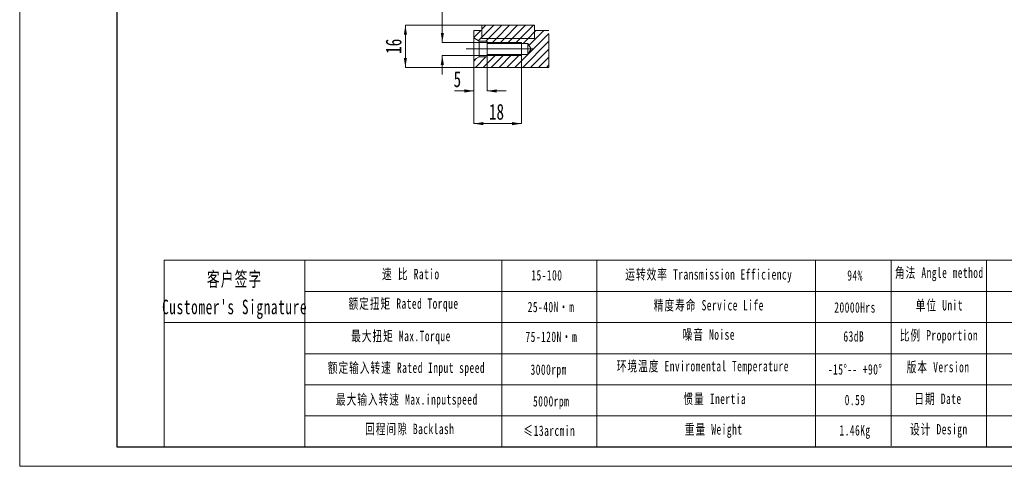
# Model space of a CAD drawing. Header units: millimetres. Extents: x -12 to 298, y 0 to 219.
# Tile 1 of 3: x -12 to 175, y 0 to 85. Entities that reach past the tile are written whole.
import ezdxf

# ---------------------------------------------------------------- set-up
doc = ezdxf.new("R2010")
doc.units = ezdxf.units.MM
for name, pattern in [('CENTERX2', [20.32, 12.7, -2.54, 2.54, -2.54]), ('PHANTOM', [12.7, 6.35, -1.27, 1.27, -1.27, 1.27, -1.27]), ('点画线', [18, 12, -2, 2, -2])]:
    doc.linetypes.add(name, pattern=pattern)
doc.layers.get('0').update_dxf_attribs({"lineweight": 18})
for name, color, linetype, lineweight in [('7标注层', 4, 'Continuous', 18), ('SLD-0', 7, 'Continuous', 18), ('中心线层', 1, '点画线', 18), ('剖面线层', 4, 'Continuous', 18), ('图框_外框线', 7, 'Continuous', 18), ('尺寸线层', 3, 'Continuous', 18)]:
    doc.layers.add(name, color=color, linetype=linetype, lineweight=lineweight)
doc.styles.add('SLDTEXTSTYLE2', font='txt', dxfattribs={"width": 0.7})
doc.styles.add('标准', font='txt', dxfattribs={"width": 0.667})
doc.dimstyles.new('SLDDIMSTYLE3', dxfattribs={"dimtxt": 3, "dimasz": 1.8, "dimexe": 0, "dimexo": 0.0625, "dimgap": 0.75, "dimtad": 1, "dimlfac": 2, "dimrnd": 1e-09, "dimzin": 12, "dimdsep": 46, "dimtxsty": 'SLDTEXTSTYLE2', "dimcen": 0.09, "dimdle": 3.6, "dimadec": 0, "dimazin": 3, "dimtfac": 1, "dimtofl": 0, "dimtmove": 0, "dimatfit": 3, "dimfxl": 0, "dimfrac": 2, "dimtolj": 1, "dimarcsym": 0})

# ---------------------------------------------------------------- blocks, each defined once
blk = doc.blocks.new('SW_HATCH_0')
at = {"color": 0, "linetype": 'Continuous', "lineweight": 0}
for p, q in [((0, 0), (-1.27, -1.27)), ((1, 1), (0.23, 0.23)), ((2.5, 1), (0.23, -1.27)), ((3.99, 1), (1.49, -1.5)), ((5.49, 1), (2.99, -1.5)), ((6.99, 1), (4.49, -1.5)), ((8.48, 1), (5.98, -1.5)), ((9.98, 1), (7.48, -1.5)), ((11.97, 0), (9.15, -2.82)), ((10.48, 0), (10.23, -0.25)), ((0.23, -1.27), (-0.42, -1.92)), ((1.49, -1.5), (0.99, -2)), ((2.99, -1.5), (2.04, -2.45)), ((4.49, -1.5), (3.54, -2.45)), ((5.98, -1.5), (5.03, -2.45)), ((7.48, -1.5), (6.53, -2.45)), ((8.98, -1.5), (8.03, -2.45)), ((12.93, -0.55), (8.94, -4.53)), ((10.23, -0.25), (8.98, -1.5)), ((12.93, -2.04), (7.97, -7)), ((12.93, -3.54), (9.46, -7)), ((-0.83, -5.32), (-1.27, -5.76)), ((0.99, -5), (-1.01, -7)), ((2.93, -4.55), (0.48, -7)), ((1.44, -4.55), (1.23, -4.76)), ((4.43, -4.55), (1.98, -7)), ((5.93, -4.55), (3.48, -7)), ((7.42, -4.55), (4.97, -7)), ((8.92, -4.55), (6.47, -7)), ((12.93, -5.04), (10.96, -7)), ((12.93, -6.53), (12.46, -7))]:
    blk.add_line(p, q, dxfattribs=at)
blk = doc.blocks.new('*X35')
at = {"layer": '尺寸线层', "linetype": 'Continuous'}
for points in [[(61.45, 83.69), (61.75, 81.89), (61.15, 81.89)], [(61.45, 75.69), (61.75, 77.49), (61.15, 77.49)]]:
    blk.add_hatch(color=0, dxfattribs=at).paths.add_polyline_path(points, flags=0)
at = {"layer": '尺寸线层', "color": 0, "linetype": 'Continuous'}
for p, q in [((61.45, 83.69), (61.45, 75.69)), ((75.89, 83.69), (61.45, 83.69)), ((74.39, 75.69), (61.45, 75.69))]:
    blk.add_line(p, q, dxfattribs=at)
at = {"layer": '尺寸线层', "color": 0, "insert": (59.22, 79.69), "char_height": 3, "width": 6, "attachment_point": 5, "rotation": 90, "style": 'SLDTEXTSTYLE2'}
blk.add_mtext('16', dxfattribs=at)
blk = doc.blocks.new('*X36')
at = {"layer": '尺寸线层', "linetype": 'Continuous'}
for points in [[(74.45, 71.22), (72.65, 70.92), (72.65, 71.52)], [(76.95, 71.22), (78.75, 70.92), (78.75, 71.52)]]:
    blk.add_hatch(color=0, dxfattribs=at).paths.add_polyline_path(points, flags=0)
at = {"layer": '尺寸线层', "color": 0, "linetype": 'Continuous'}
for p, q in [((76.95, 77.63), (76.95, 71.22)), ((74.45, 75.63), (74.45, 71.22)), ((74.45, 71.22), (70.73, 71.22)), ((80.55, 71.22), (76.95, 71.22))]:
    blk.add_line(p, q, dxfattribs=at)
at = {"layer": '尺寸线层', "color": 0, "insert": (71.3, 73.43), "char_height": 3, "width": 6, "attachment_point": 5, "style": 'SLDTEXTSTYLE2'}
blk.add_mtext('5', dxfattribs=at)
blk = doc.blocks.new('*X37')
at = {"layer": '尺寸线层', "linetype": 'Continuous'}
for points in [[(68.45, 80.44), (68.15, 82.24), (68.75, 82.24)], [(68.45, 77.94), (68.15, 76.14), (68.75, 76.14)]]:
    blk.add_hatch(color=0, dxfattribs=at).paths.add_polyline_path(points, flags=0)
at = {"layer": '尺寸线层', "color": 0, "linetype": 'Continuous'}
for p, q in [((68.45, 80.44), (68.45, 91.97)), ((83.39, 80.44), (68.45, 80.44)), ((68.45, 74.34), (68.45, 77.94)), ((83.39, 77.94), (68.45, 77.94))]:
    blk.add_line(p, q, dxfattribs=at)
at = {"layer": '尺寸线层', "color": 0, "insert": (66.24, 90.59), "char_height": 3, "width": 6, "attachment_point": 5, "rotation": 90, "style": 'SLDTEXTSTYLE2'}
blk.add_mtext('M5', dxfattribs=at)
blk = doc.blocks.new('*X38')
at = {"layer": '尺寸线层', "linetype": 'Continuous'}
for points in [[(74.45, 65.02), (76.25, 65.32), (76.25, 64.72)], [(83.45, 65.02), (81.65, 65.32), (81.65, 64.72)]]:
    blk.add_hatch(color=0, dxfattribs=at).paths.add_polyline_path(points, flags=0)
at = {"layer": '尺寸线层', "color": 0, "linetype": 'Continuous'}
for p, q in [((83.45, 77.88), (83.45, 65.02)), ((74.45, 75.63), (74.45, 65.02)), ((74.45, 65.02), (83.45, 65.02))]:
    blk.add_line(p, q, dxfattribs=at)
at = {"layer": '尺寸线层', "color": 0, "insert": (78.72, 67.24), "char_height": 3, "width": 6, "attachment_point": 5, "style": 'SLDTEXTSTYLE2'}
blk.add_mtext('18', dxfattribs=at)

msp = doc.modelspace()

# ---------------------------------------------------------------- linework, layer by layer
at = {"color": 7, "linetype": 'Continuous', "lineweight": 15}
for p, q in [((75.9538, 82.6899), (74.4538, 82.6899)), ((74.4538, 81.2672), (74.4538, 82.6899)), ((75.9538, 83.6899), (75.9538, 81.1899)), ((75.9538, 83.6899), (85.9538, 83.6899)), ((75.9538, 81.1899), (75.9538, 82.6899)), ((85.9538, 81.1899), (85.9538, 83.6899)), ((88.6522, 82.6899), (85.9538, 82.6899)), ((85.9538, 82.6899), (85.9538, 81.1899)), ((74.4538, 81.2672), (75.4538, 80.6899)), ((74.4538, 77.1125), (74.4538, 81.2672)), ((75.4538, 80.6899), (76.9538, 80.6899)), ((75.4538, 77.6899), (75.4538, 80.6899)), ((75.9538, 81.1899), (85.9538, 81.1899)), ((76.9538, 80.6899), (76.9538, 80.2399)), ((76.9538, 80.2399), (84.6538, 80.2399)), ((76.9538, 80.2399), (76.9538, 78.1399)), ((84.6538, 80.2399), (85.2847, 79.1899)), ((84.6538, 80.2399), (84.6538, 78.1399)), ((85.2847, 79.1899), (84.6538, 78.1399)), ((75.4538, 77.6899), (74.4538, 77.1125)), ((74.4538, 75.6899), (74.4538, 77.1125)), ((76.9538, 77.6899), (75.4538, 77.6899)), ((76.9538, 78.1399), (76.9538, 77.6899)), ((84.6538, 78.1399), (76.9538, 78.1399)), ((74.4538, 75.6899), (88.6522, 75.6899))]:
    msp.add_line(p, q, dxfattribs=at)
at = {"color": 7, "linetype": 'PHANTOM', "lineweight": 0}
msp.add_line((88.6522, 75.6899), (88.6522, 82.6899), dxfattribs=at)
for p, q in [((42.387, 39.0888), (42.387, 3.6816)), ((79.7603, 39.0888), (79.7603, 3.6816))]:
    msp.add_line(p, q)
at = {"layer": '7标注层', "color": 0}
msp.add_line((15.6777, 39.0888), (15.6777, 3.6876), dxfattribs=at)
at = {"layer": 'SLD-0'}
for p, q in [((76.9538, 80.4399), (83.4538, 80.4399)), ((83.4538, 77.9399), (83.4538, 80.4399)), ((76.9538, 77.9399), (83.4538, 77.9399)), ((97.7675, 39.0888), (97.7675, 3.6916)), ((139.211, 39.0888), (139.211, 3.6876))]:
    msp.add_line(p, q, dxfattribs=at)
at = {"layer": '中心线层', "linetype": 'CENTERX2', "lineweight": 0}
msp.add_line((72.96, 79.1899), (86.5555, 79.1899), dxfattribs=at)
at = {"layer": '图框_外框线'}
for p, q in [((15.6777, 39.0888), (294.3872, 39.0888)), ((153.5355, 39.0888), (153.5355, 3.884)), ((171.6201, 39.0888), (171.6201, 3.6876)), ((42.387, 33.1821), (199.0274, 33.1821)), ((15.6777, 27.2754), (294.3872, 27.2754)), ((42.387, 21.3687), (294.3872, 21.3687)), ((42.387, 15.462), (294.3872, 15.462)), ((42.387, 9.5553), (294.3872, 9.5553))]:
    msp.add_line(p, q, dxfattribs=at)
at = {"layer": '图框_外框线', "color": 3}
msp.add_lwpolyline([(-11.6848, 0), (298.0748, 0), (298.0748, 219.0443), (-11.6848, 219.0443)], close=True, dxfattribs=at)
at = {"layer": '图框_外框线', "color": 3, "lineweight": 25}
msp.add_lwpolyline([(6.7532, 3.6876), (294.3872, 3.6876), (294.3872, 215.3567), (6.7532, 215.3567)], close=True, dxfattribs=at)

# ---------------------------------------------------------------- block references
at = {"layer": '剖面线层', "color": 4, "linetype": 'Continuous', "lineweight": 0}
msp.add_blockref('SW_HATCH_0', (75.7269, 82.6899), dxfattribs=at)

# ---------------------------------------------------------------- texts
at = {"layer": 'SLD-0', "color": 1, "attachment_point": 2, "line_spacing_factor": 1.15057, "style": '标准'}
for s, insert, char_height, width in [('\\T1.1;速 比 Ratio', (62.474, 37.4647), 1.968903, 16.087731), ('\\T1.1;运转效率 Transmission Efficiency', (118.9748, 37.4042), 1.968903, 33.458658), ('\\T1.1;角法 Angle method ', (162.6739, 37.7287), 1.968903, 25.179679), ("\\T1.1;客户签字\\PCustomer's Signature", (29.0784, 36.9033), 2.756464, 34.290699), ('{\\T1.10000;15-100}', (88.2775, 37.2376), 1.968903, 8.371364), ('\\T1.1;94%', (146.7069, 37.2031), 1.9689, 25.179679), ('\\T1.1;额定扭矩 Rated Torque', (61.0901, 31.8636), 1.968903, 34.957334), ('\\T1.1;精度寿命 Service Life', (118.9748, 31.5527), 1.968903, 26.262668), ('\\T1.1;单位 Unit', (162.6848, 31.5449), 1.968903, 25.179679), ('\\T1.1;25-40N·m', (89.0584, 31.2179), 1.968903, 16.307684), ('\\T1.1;20000Hrs', (146.7069, 31.1347), 1.968903, 25.179679), ('\\T1.1;噪音 Noise', (118.9748, 25.9832), 1.968903, 17.373502), ('\\T1.1;最大扭矩 Max.Torque', (60.6057, 25.7093), 1.968903, 23.240945), ('\\T1.1;75-120N·m', (89.1283, 25.5623), 1.968903, 19.581637), ('\\T1.1;63dB', (146.4644, 25.6388), 1.9689, 12.992444), ('\\T1.1;比例 Proportion', (162.6126, 25.8483), 1.968903, 16.953557), ('\\T1.1;额定输入转速 Rated Input speed', (61.6436, 19.6933), 1.968903, 30.898678), ('\\T1.1;3000rpm', (88.618, 19.3351), 1.968903, 13.56654), ('\\T1.1;环境温度 Enviromental Temperature', (117.846, 19.9907), 1.968903, 33.176456), ('\\T1.1;-15%%D-- +90%%D', (146.7069, 19.3774), 1.968903, 16.889796), ('\\T1.1;版本 Version', (162.4506, 19.8186), 1.968903, 25.179679), ('\\T1.1;最大输入转速 Max.inputspeed ', (61.7128, 13.6772), 1.968903, 31.07718), ('\\T1.1;5000rpm', (89.0879, 13.3232), 1.968903, 43.051657), ('\\T1.1;惯量 Inertia', (120.1035, 13.7867), 1.968903, 17.787566), ('\\T1.1;0.59', (146.7069, 13.5725), 1.9689, 13.316561), ('\\T1.1;日期 Date', (162.4309, 13.8106), 1.968903, 25.179679), ('\\T1.1;回程间隙 Backlash', (62.2664, 8.0761), 1.968903, 25.198704), ('\\T1.1;≤13arcmin ', (88.7279, 7.75), 1.968903, 15.145755), ('\\T1.1;重量 Weight', (119.8919, 8.0057), 1.968903, 15.309806), ('\\T1.1;1.46Kg', (146.7069, 7.8149), 1.968903, 13.173642), ('\\T1.1;设计 Design', (162.5927, 8.0269), 1.968903, 25.179679)]:
    msp.add_mtext(s, dxfattribs=dict(at, insert=insert, char_height=char_height, width=width))

# ---------------------------------------------------------------- dimensions: what is measured, and where the dimension line sits
at = {"layer": '尺寸线层'}
dim = msp.add_linear_dim(base=(68.4484, 80.4399), p1=(83.4538, 77.9399), p2=(83.4538, 80.4399), angle=90, text='M<>', dimstyle='SLDDIMSTYLE3', override={"dimsah": 1}, dxfattribs=at)
dim.commit()
dim.dimension.update_dxf_attribs({"geometry": '*X37', "text_midpoint": (66.24, 90.5862), "dimtype": 160})
for base, p1, p2, angle, picture, middle in [((61.4484, 75.6899), (75.9538, 83.6899), (74.4538, 75.6899), 90, '*X35', (59.2234, 79.6899)), ((83.4538, 65.0185), (74.4538, 75.6899), (83.4538, 77.9399), 0, '*X38', (78.7197, 67.2435))]:
    dim = msp.add_linear_dim(base=base, p1=p1, p2=p2, angle=angle, dimstyle='SLDDIMSTYLE3', override={"dimsah": 1, "dimtzin": 12}, dxfattribs=at)
    dim.commit()
    dim.dimension.update_dxf_attribs({"geometry": picture, "text_midpoint": middle, "dimtype": 160})
dim = msp.add_linear_dim(base=(74.4538, 71.2215), p1=(76.9538, 77.6899), p2=(74.4538, 75.6899), dimstyle='SLDDIMSTYLE3', override={"dimsah": 1}, dxfattribs=at)
dim.commit()
dim.dimension.update_dxf_attribs({"geometry": '*X36', "text_midpoint": (71.2978, 73.4298), "dimtype": 160})

doc.saveas('drawing.dxf')
